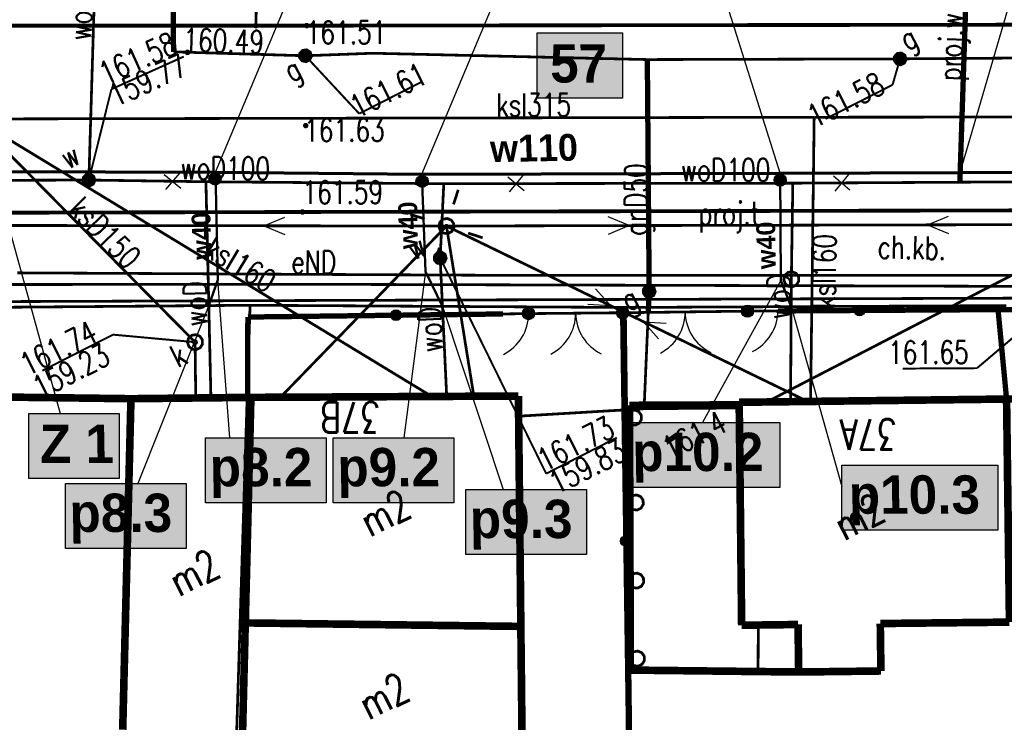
# Model space of a CAD drawing. Extents: x 0 to 7432618, y -40 to 5712028.
# Tile 77 of 165: x 7431293 to 7431326, y 5711641 to 5711664. Entities that reach past the tile are written whole.
import ezdxf
from ezdxf.enums import TextEntityAlignment as Align

# ---------------------------------------------------------------- set-up
doc = ezdxf.new("R2010")
doc.units = 0
doc.header["$MEASUREMENT"] = 0
for name, pattern in [('0', [1.5, 1, -0.5]), ('2218', [1, 0.5, -0.5]), ('3901', [0]), ('5102', [0])]:
    doc.linetypes.add(name, pattern=pattern)
for name, color, linetype in [('Dzialki', 7, 'Continuous'), ('EADTD_T_0', 7, 'Continuous'), ('EGBB_E_T_0', 7, 'Continuous'), ('EGBB_L_0', 7, 'Continuous'), ('EGBC_L_3', 7, 'Continuous'), ('EGBE_L_3', 7, 'Continuous'), ('EGBE_T_0', 7, 'Continuous'), ('OTK_E_T_1', 7, 'Continuous'), ('OTK_L_0', 7, 'Continuous'), ('OTK_L_1', 7, 'Continuous'), ('OTK_L_2', 7, 'Continuous'), ('OTK_L_4', 7, 'Continuous'), ('OTO_L_0', 7, 'Continuous'), ('OTO_L_1', 7, 'Continuous'), ('OTO_L_2', 7, 'Continuous'), ('OTR_T_0', 7, 'Continuous'), ('OTR_T_1', 7, 'Continuous'), ('P_SUL_L_1', 7, 'Continuous'), ('P_SUTP_E_T_0', 7, 'Continuous'), ('P_SUTP_L_0', 7, 'Continuous'), ('P_SUWP_E_T_0', 7, 'Continuous'), ('P_SUWP_L_0', 7, 'Continuous'), ('rysunek', 7, 'Continuous'), ('SUE_T_3', 7, 'Continuous'), ('SUEP_E_T_0', 7, 'Continuous'), ('SUEP_L_0', 7, 'Continuous'), ('SUG_E_T_4', 7, 'Continuous'), ('SUG_T_2', 7, 'Continuous'), ('SUGP_E_T_0', 7, 'Continuous'), ('SUGP_L_0', 7, 'Continuous'), ('SUGR_T_0', 7, 'Continuous'), ('SUK_E_T_4', 7, 'Continuous'), ('SUK_T_3', 7, 'Continuous'), ('SUKP_E_T_0', 7, 'Continuous'), ('SUKP_L_0', 7, 'Continuous'), ('SUKR_T_0', 7, 'Continuous'), ('SUL_L_1', 7, 'Continuous'), ('SUP_T_0', 7, 'Continuous'), ('SUP_T_2', 7, 'Continuous'), ('SUW_E_T_2', 7, 'Continuous'), ('SUW_T_5', 7, 'Continuous'), ('SUWP_E_T_0', 7, 'Continuous'), ('SUWP_L_0', 7, 'Continuous'), ('SUWR_T_0', 7, 'Continuous'), ('Uzytki', 7, 'Continuous')]:
    doc.layers.add(name, color=color, linetype=linetype)
doc.layers.add('rura PRE', color=7, linetype='Continuous', lineweight=30, true_color=0x000000)
doc.layers.add('woda przyłącze', color=140, linetype='Continuous', lineweight=50)
doc.layers.add('woda sieć', color=150, linetype='Continuous', lineweight=70)
doc.styles.add('25', font='GOTHIC.TTF', dxfattribs={"oblique": 8, "height": 0.35})
doc.styles.add('STYL_ARIAL', font='simplex', dxfattribs={"width": 0.75, "oblique": 0.1})

# ---------------------------------------------------------------- blocks, each defined once
blk = doc.blocks.new('OTOB')
at = {"color": 0}
for centre, start, end in [((-1.5, 0), 0, 63.2606), ((1.5, 0), 116.7394, 180)]:
    blk.add_arc(centre, 1.5, start, end, dxfattribs=at)
blk = doc.blocks.new('KOGR')
at = {"color": 0}
for radius in [0.2, 0.18, 0.16, 0.14, 0.12, 0.1, 0.08, 0.06, 0.04, 0.02]:
    blk.add_circle((0, 0), radius, dxfattribs=at)
blk = doc.blocks.new('OTOF')
at = {"color": 0}
blk.add_arc((1.5, 0), 1.5, 116.7394, 180, dxfattribs=at)
blk = doc.blocks.new('SUCW')
at = {"color": 0}
for radius in [0.2, 0.18, 0.16, 0.14, 0.12, 0.1, 0.08, 0.06, 0.04, 0.02]:
    blk.add_circle((0, 0), radius, dxfattribs=at)

msp = doc.modelspace()

# ---------------------------------------------------------------- hatches: boundary and pattern name
at = {"layer": 'woda sieć', "linetype": 'ByBlock', "true_color": 0x000000}
msp.add_hatch(color=18, dxfattribs=at).paths.add_polyline_path([(7431313.005, 5711663.839), (7431310.2, 5711663.839), (7431310.2, 5711661.7), (7431313.005, 5711661.7)])
at = {"layer": 'woda sieć', "linetype": 'ByBlock'}
for points in [[(7431296.465, 5711651.339), (7431293.5, 5711651.339), (7431293.5, 5711649.2), (7431296.465, 5711649.2)], [(7431318.171, 5711651.04), (7431313.086, 5711651.04), (7431313.086, 5711648.901), (7431318.171, 5711648.901)], [(7431303.271, 5711650.539), (7431299.306, 5711650.539), (7431299.306, 5711648.4), (7431303.271, 5711648.4)], [(7431307.465, 5711650.539), (7431303.5, 5711650.539), (7431303.5, 5711648.4), (7431307.465, 5711648.4)], [(7431325.325, 5711649.639), (7431320.2, 5711649.639), (7431320.2, 5711647.5), (7431325.325, 5711647.5)], [(7431298.665, 5711649.039), (7431294.7, 5711649.039), (7431294.7, 5711646.9), (7431298.665, 5711646.9)], [(7431311.815, 5711648.839), (7431307.85, 5711648.839), (7431307.85, 5711646.7), (7431311.815, 5711646.7)]]:
    msp.add_hatch(color=256, dxfattribs=at).paths.add_polyline_path(points)

# ---------------------------------------------------------------- linework, layer by layer
at = {"layer": 'Dzialki', "color": 18, "true_color": 0x000000, "const_width": 0.09}
for points in [[(7431300.766, 5711654.893), (7431280.28, 5711654.724)], [(7431299.796, 5711623.956), (7431300.766, 5711654.893)], [(7431313.092, 5711654.821), (7431300.766, 5711654.893)], [(7431325.61, 5711654.88), (7431313.092, 5711654.821)], [(7431313.492, 5711624.001), (7431313.092, 5711654.821)]]:
    msp.add_lwpolyline(points, dxfattribs=at)
at = {"layer": 'EGBB_L_0', "color": 18, "true_color": 0x000000, "const_width": 0.25}
for points in [[(7431296.854, 5711651.822), (7431286.075, 5711651.964)], [(7431296.583, 5711640.944), (7431296.854, 5711651.822)], [(7431300.794, 5711651.866), (7431296.854, 5711651.822)], [(7431300.609, 5711644.455), (7431300.794, 5711651.866)], [(7431309.581, 5711651.91), (7431300.794, 5711651.866)], [(7431309.661, 5711644.34), (7431309.581, 5711651.91)], [(7431325.616, 5711651.811), (7431316.833, 5711651.704)], [(7431316.833, 5711651.704), (7431316.914, 5711644.378)], [(7431334.234, 5711651.912), (7431325.616, 5711651.811)], [(7431325.711, 5711644.481), (7431325.616, 5711651.811)], [(7431300.609, 5711644.455), (7431300.496, 5711639.896)], [(7431309.661, 5711644.34), (7431300.609, 5711644.455)], [(7431309.709, 5711639.831), (7431309.661, 5711644.34)], [(7431316.914, 5711644.378), (7431318.766, 5711644.403)], [(7431318.766, 5711644.403), (7431318.788, 5711642.842)], [(7431321.467, 5711644.435), (7431325.711, 5711644.481)], [(7431321.489, 5711642.875), (7431321.467, 5711644.435)], [(7431318.788, 5711642.842), (7431321.489, 5711642.875)]]:
    msp.add_lwpolyline(points, dxfattribs=at)
at = {"layer": 'EGBC_L_3', "color": 18, "linetype": '0', "true_color": 0x000000, "const_width": 0.25}
for points in [[(7431316.834, 5711651.621), (7431313.228, 5711651.604)], [(7431313.228, 5711651.604), (7431313.259, 5711642.905)], [(7431316.914, 5711644.378), (7431316.834, 5711651.621)], [(7431317.461, 5711644.386), (7431316.914, 5711644.378)], [(7431318.766, 5711644.403), (7431317.461, 5711644.386)], [(7431318.788, 5711642.842), (7431318.766, 5711644.403)], [(7431313.259, 5711642.905), (7431317.453, 5711642.857)], [(7431317.453, 5711642.857), (7431318.788, 5711642.842)]]:
    msp.add_lwpolyline(points, dxfattribs=at)
at = {"layer": 'EGBE_L_3', "color": 18, "true_color": 0x000000, "const_width": 0.09}
for points in [[(7431317.461, 5711644.386), (7431317.453, 5711642.857)], [(7431318.766, 5711644.403), (7431317.461, 5711644.386)], [(7431318.788, 5711642.842), (7431318.766, 5711644.403)], [(7431317.453, 5711642.857), (7431317.521, 5711642.938)], [(7431317.453, 5711642.857), (7431318.788, 5711642.842)]]:
    msp.add_lwpolyline(points, dxfattribs=at)
at = {"layer": 'EGBE_T_0', "color": 18, "true_color": 0x000000, "const_width": 0.09}
for points in [[(7431313.266, 5711651.424), (7431313.404, 5711651.45), (7431313.535, 5711651.397), (7431313.616, 5711651.282), (7431313.622, 5711651.141), (7431313.551, 5711651.019), (7431313.426, 5711650.955), (7431313.285, 5711650.969), (7431313.175, 5711651.057), (7431313.13, 5711651.19), (7431313.163, 5711651.327), (7431313.266, 5711651.424)], [(7431313.326, 5711648.634), (7431313.464, 5711648.66), (7431313.595, 5711648.607), (7431313.676, 5711648.491), (7431313.682, 5711648.351), (7431313.611, 5711648.229), (7431313.485, 5711648.165), (7431313.345, 5711648.179), (7431313.235, 5711648.267), (7431313.189, 5711648.4), (7431313.223, 5711648.537), (7431313.326, 5711648.634)], [(7431313.339, 5711646.067), (7431313.478, 5711646.093), (7431313.608, 5711646.04), (7431313.689, 5711645.925), (7431313.695, 5711645.784), (7431313.624, 5711645.663), (7431313.499, 5711645.599), (7431313.359, 5711645.613), (7431313.248, 5711645.7), (7431313.203, 5711645.834), (7431313.237, 5711645.97), (7431313.339, 5711646.067)], [(7431313.363, 5711643.504), (7431313.501, 5711643.53), (7431313.632, 5711643.477), (7431313.713, 5711643.362), (7431313.719, 5711643.221), (7431313.648, 5711643.1), (7431313.522, 5711643.036), (7431313.382, 5711643.05), (7431313.272, 5711643.137), (7431313.226, 5711643.271), (7431313.26, 5711643.408), (7431313.363, 5711643.504)]]:
    msp.add_lwpolyline(points, dxfattribs=at)
at = {"layer": 'OTK_L_0', "color": 18, "linetype": '0', "true_color": 0x000000, "const_width": 0.09}
for points in [[(7431300.956, 5711664.08), (7431280.216, 5711664.079)], [(7431302.629, 5711664.08), (7431300.956, 5711664.08)], [(7431342.074, 5711664.133), (7431302.629, 5711664.08)], [(7431289.089, 5711657.925), (7431302.488, 5711657.958)], [(7431302.488, 5711657.958), (7431303.332, 5711657.96)], [(7431303.332, 5711657.96), (7431342.021, 5711658.046)]]:
    msp.add_lwpolyline(points, dxfattribs=at)
at = {"layer": 'OTK_L_1', "color": 18, "true_color": 0x000000, "const_width": 0.125}
for points in [[(7431272.978, 5711664.078), (7431302.629, 5711664.08)], [(7431302.629, 5711664.08), (7431342.074, 5711664.133)], [(7431289.089, 5711657.925), (7431302.488, 5711657.958)], [(7431302.488, 5711657.958), (7431303.332, 5711657.96)], [(7431303.332, 5711657.96), (7431342.021, 5711658.046)]]:
    msp.add_lwpolyline(points, dxfattribs=at)
at = {"layer": 'OTK_L_2', "color": 18, "linetype": '0', "true_color": 0x000000, "const_width": 0.09}
for points in [[(7431300.956, 5711664.08), (7431302.629, 5711664.08)], [(7431302.629, 5711664.08), (7431331.067, 5711664.118)], [(7431302.488, 5711657.958), (7431289.089, 5711657.925)], [(7431303.332, 5711657.96), (7431302.488, 5711657.958)], [(7431342.021, 5711658.046), (7431303.332, 5711657.96)], [(7431272.931, 5711654.941), (7431302.505, 5711655.049)], [(7431302.505, 5711655.049), (7431341.99, 5711655.179)]]:
    msp.add_lwpolyline(points, dxfattribs=at)
at = {"layer": 'OTK_L_4', "color": 18, "linetype": '0', "true_color": 0x000000, "const_width": 0.09}
for points in [[(7431300.956, 5711664.08), (7431301.021, 5711666.535)], [(7431280.216, 5711664.079), (7431300.956, 5711664.08)]]:
    msp.add_lwpolyline(points, dxfattribs=at)
at = {"layer": 'OTO_L_0', "color": 18, "linetype": '3901', "true_color": 0x000000, "const_width": 0.175}
for points in [[(7431300.694, 5711654.506), (7431309.071, 5711654.607)], [(7431313.005, 5711654.647), (7431313.251, 5711637.105)], [(7431325.336, 5711654.75), (7431318.103, 5711654.706)], [(7431325.336, 5711654.75), (7431333.383, 5711654.801)], [(7431325.616, 5711651.811), (7431325.336, 5711654.75)], [(7431300.682, 5711651.87), (7431300.694, 5711654.506)]]:
    msp.add_lwpolyline(points, dxfattribs=at)
at = {"layer": 'OTO_L_0', "color": 18, "true_color": 0x000000}
for centre, radius in [((7431305.558, 5711654.565), 0.175), ((7431305.558, 5711654.565), 0.158), ((7431305.558, 5711654.565), 0.14), ((7431305.558, 5711654.565), 0.122), ((7431305.558, 5711654.565), 0.105), ((7431305.558, 5711654.565), 0.0875), ((7431320.788, 5711654.722), 0.175), ((7431320.788, 5711654.722), 0.158), ((7431320.788, 5711654.722), 0.14), ((7431320.788, 5711654.722), 0.122), ((7431320.788, 5711654.722), 0.105), ((7431320.788, 5711654.722), 0.0875), ((7431320.788, 5711654.722), 0.07), ((7431320.788, 5711654.722), 0.0525), ((7431320.788, 5711654.722), 0.035), ((7431305.558, 5711654.565), 0.07), ((7431305.558, 5711654.565), 0.0525), ((7431305.558, 5711654.565), 0.035), ((7431313.11, 5711647.148), 0.175), ((7431313.11, 5711647.148), 0.158), ((7431313.11, 5711647.148), 0.14), ((7431313.11, 5711647.148), 0.122), ((7431313.11, 5711647.148), 0.105), ((7431313.11, 5711647.148), 0.0875), ((7431313.11, 5711647.148), 0.07), ((7431313.11, 5711647.148), 0.0525), ((7431313.11, 5711647.148), 0.035)]:
    msp.add_circle(centre, radius, dxfattribs=at)
at = {"layer": 'OTO_L_1', "color": 18, "true_color": 0x000000, "const_width": 0.09}
for points in [[(7431313.005, 5711654.647), (7431309.914, 5711654.618)], [(7431309.914, 5711654.618), (7431313.005, 5711654.647)], [(7431317.107, 5711654.7), (7431313.005, 5711654.647)], [(7431313.005, 5711654.647), (7431317.107, 5711654.7)]]:
    msp.add_lwpolyline(points, dxfattribs=at)
at = {"layer": 'OTO_L_2', "color": 18, "true_color": 0x000000, "const_width": 0.09}
for points in [[(7431309.914, 5711654.618), (7431309.071, 5711654.607)], [(7431318.103, 5711654.706), (7431317.107, 5711654.7)]]:
    msp.add_lwpolyline(points, dxfattribs=at)
at = {"layer": 'OTR_T_0', "color": 18, "true_color": 0x000000, "const_width": 0.09}
for points in [[(7431300.935, 5711664.12), (7431300.969, 5711664.123), (7431300.996, 5711664.1), (7431300.998, 5711664.066), (7431300.976, 5711664.04), (7431300.942, 5711664.037), (7431300.915, 5711664.059), (7431300.913, 5711664.094), (7431300.935, 5711664.12)], [(7431302.608, 5711664.12), (7431302.643, 5711664.123), (7431302.669, 5711664.1), (7431302.671, 5711664.066), (7431302.649, 5711664.04), (7431302.615, 5711664.037), (7431302.589, 5711664.059), (7431302.586, 5711664.094), (7431302.608, 5711664.12)], [(7431302.608, 5711664.12), (7431302.643, 5711664.123), (7431302.669, 5711664.1), (7431302.671, 5711664.066), (7431302.649, 5711664.04), (7431302.615, 5711664.037), (7431302.589, 5711664.059), (7431302.586, 5711664.094), (7431302.608, 5711664.12)], [(7431302.575, 5711660.837), (7431302.609, 5711660.84), (7431302.636, 5711660.817), (7431302.638, 5711660.783), (7431302.616, 5711660.757), (7431302.582, 5711660.754), (7431302.555, 5711660.777), (7431302.553, 5711660.811), (7431302.575, 5711660.837)], [(7431302.467, 5711657.998), (7431302.502, 5711658.001), (7431302.528, 5711657.978), (7431302.531, 5711657.944), (7431302.508, 5711657.918), (7431302.474, 5711657.915), (7431302.448, 5711657.937), (7431302.445, 5711657.972), (7431302.467, 5711657.998)]]:
    msp.add_lwpolyline(points, dxfattribs=at)
at = {"layer": 'OTR_T_1', "color": 18, "true_color": 0x000000, "const_width": 0.09}
msp.add_lwpolyline([(7431316.464, 5711651.702), (7431316.498, 5711651.705), (7431316.524, 5711651.683), (7431316.527, 5711651.648), (7431316.504, 5711651.622), (7431316.47, 5711651.619), (7431316.444, 5711651.642), (7431316.441, 5711651.676), (7431316.464, 5711651.702)], dxfattribs=at)
at = {"layer": 'P_SUL_L_1', "color": 18, "true_color": 0x000000, "const_width": 0.175}
msp.add_lwpolyline([(7431324.081, 5711658.939), (7431324.387, 5711668.163)], dxfattribs=at)
at = {"layer": 'P_SUTP_L_0', "color": 30, "linetype": '0', "true_color": 0xff9100, "const_width": 0.09}
for points in [[(7431279.118, 5711657.533), (7431307.218, 5711657.496)], [(7431307.218, 5711657.496), (7431329.02, 5711657.549)], [(7431329.02, 5711657.549), (7431317.737, 5711651.715)], [(7431307.218, 5711657.496), (7431301.765, 5711651.871)]]:
    msp.add_lwpolyline(points, dxfattribs=at)
at = {"layer": 'P_SUWP_L_0', "color": 5, "linetype": '0', "true_color": 0x0000ff, "const_width": 0.09}
msp.add_lwpolyline([(7431324.081, 5711658.939), (7431324.387, 5711668.163)], dxfattribs=at)
at = {"layer": 'rura PRE', "color": 1, "linetype": 'ByBlock'}
for points in [[(7431297.946, 5711659.194), (7431298.488, 5711658.74)], [(7431298.445, 5711659.238), (7431297.99, 5711658.696)], [(7431320.427, 5711659.185), (7431319.973, 5711658.643)], [(7431309.229, 5711659.118), (7431309.771, 5711658.663)], [(7431309.728, 5711659.161), (7431309.273, 5711658.62)], [(7431319.929, 5711659.141), (7431320.471, 5711658.686)]]:
    msp.add_lwpolyline(points, dxfattribs=at)
at = {"layer": 'rysunek', "linetype": 'ByBlock'}
for points in [[(7431299.63, 5711659.269), (7431303.288, 5711668)], [(7431306.414, 5711659.195), (7431310.071, 5711667.926)], [(7431324.091, 5711659.257), (7431326.674, 5711668.1)], [(7431318.176, 5711659.232), (7431315.513, 5711667.7)], [(7431292.399, 5711659.048), (7431294.531, 5711651.339)], [(7431306.529, 5711656.002), (7431305.82, 5711650.539)], [(7431300.1, 5711650.539), (7431299.703, 5711655.725)], [(7431318.2, 5711655.707), (7431315.628, 5711651.04)], [(7431299.411, 5711654.882), (7431297.085, 5711649.039)], [(7431307.086, 5711654.856), (7431309.082, 5711648.839)], [(7431318.541, 5711654.847), (7431320.2, 5711648.936)]]:
    msp.add_lwpolyline(points, dxfattribs=at)
at = {"layer": 'rysunek', "linetype": 'ByBlock', "transparency": 33554676}
for points in [[(7431310.2, 5711663.839), (7431313.005, 5711663.839), (7431313.005, 5711661.7), (7431310.2, 5711661.7)], [(7431310.2, 5711663.839), (7431313.005, 5711663.839), (7431313.005, 5711661.7), (7431310.2, 5711661.7)], [(7431293.5, 5711651.339), (7431296.465, 5711651.339), (7431296.465, 5711649.2), (7431293.5, 5711649.2)], [(7431293.5, 5711651.339), (7431296.465, 5711651.339), (7431296.465, 5711649.2), (7431293.5, 5711649.2)], [(7431313.086, 5711651.04), (7431318.171, 5711651.04), (7431318.171, 5711648.901), (7431313.086, 5711648.901)], [(7431313.086, 5711651.04), (7431318.171, 5711651.04), (7431318.171, 5711648.901), (7431313.086, 5711648.901)], [(7431299.306, 5711650.539), (7431303.271, 5711650.539), (7431303.271, 5711648.4), (7431299.306, 5711648.4)], [(7431299.306, 5711650.539), (7431303.271, 5711650.539), (7431303.271, 5711648.4), (7431299.306, 5711648.4)], [(7431303.5, 5711650.539), (7431307.465, 5711650.539), (7431307.465, 5711648.4), (7431303.5, 5711648.4)], [(7431303.5, 5711650.539), (7431307.465, 5711650.539), (7431307.465, 5711648.4), (7431303.5, 5711648.4)], [(7431320.2, 5711649.639), (7431325.325, 5711649.639), (7431325.325, 5711647.5), (7431320.2, 5711647.5)], [(7431320.2, 5711649.639), (7431325.325, 5711649.639), (7431325.325, 5711647.5), (7431320.2, 5711647.5)], [(7431294.7, 5711649.039), (7431298.665, 5711649.039), (7431298.665, 5711646.9), (7431294.7, 5711646.9)], [(7431294.7, 5711649.039), (7431298.665, 5711649.039), (7431298.665, 5711646.9), (7431294.7, 5711646.9)], [(7431307.85, 5711648.839), (7431311.815, 5711648.839), (7431311.815, 5711646.7), (7431307.85, 5711646.7)], [(7431307.85, 5711648.839), (7431311.815, 5711648.839), (7431311.815, 5711646.7), (7431307.85, 5711646.7)]]:
    msp.add_lwpolyline(points, close=True, dxfattribs=at)
at = {"layer": 'SUE_T_3', "color": 18, "true_color": 0x000000, "const_width": 0.09}
for points in [[(7431307.45, 5711658.209), (7431307.604, 5711658.685)], [(7431306.505, 5711657.728), (7431306.029, 5711657.882)], [(7431307.104, 5711657.719), (7431307.243, 5711657.745), (7431307.373, 5711657.692), (7431307.455, 5711657.576), (7431307.461, 5711657.436), (7431307.39, 5711657.314), (7431307.264, 5711657.25), (7431307.124, 5711657.264), (7431307.014, 5711657.352), (7431306.968, 5711657.485), (7431307.002, 5711657.622), (7431307.104, 5711657.719)], [(7431307.207, 5711657.518), (7431307.226, 5711657.52), (7431307.24, 5711657.507), (7431307.242, 5711657.488), (7431307.229, 5711657.473), (7431307.21, 5711657.472), (7431307.196, 5711657.484), (7431307.194, 5711657.503), (7431307.207, 5711657.518)], [(7431307.931, 5711657.264), (7431308.407, 5711657.109)], [(7431306.986, 5711656.783), (7431306.832, 5711656.307)]]:
    msp.add_lwpolyline(points, dxfattribs=at)
at = {"layer": 'SUEP_L_0', "color": 1, "true_color": 0xff0000}
for p, q in [((7431301.218, 5711657.504), (7431301.911, 5711657.79)), ((7431313.218, 5711657.51), (7431312.524, 5711657.796)), ((7431323.02, 5711657.535), (7431323.712, 5711657.823)), ((7431301.218, 5711657.504), (7431301.91, 5711657.216)), ((7431313.218, 5711657.51), (7431312.526, 5711657.222)), ((7431323.02, 5711657.535), (7431323.713, 5711657.249)), ((7431312.615, 5711654.874), (7431312.117, 5711655.435)), ((7431312.615, 5711654.874), (7431311.866, 5711654.919)), ((7431313.69, 5711654.353), (7431314.438, 5711654.308)), ((7431313.69, 5711654.353), (7431314.188, 5711653.792))]:
    msp.add_line(p, q, dxfattribs=at)
at = {"layer": 'SUEP_L_0', "color": 1, "linetype": '5102', "true_color": 0xff0000, "const_width": 0.09}
for points in [[(7431307.218, 5711657.496), (7431279.118, 5711657.533)], [(7431329.02, 5711657.549), (7431307.218, 5711657.496)], [(7431307.218, 5711657.496), (7431319.087, 5711651.731)], [(7431307.218, 5711657.496), (7431308.118, 5711651.903)]]:
    msp.add_lwpolyline(points, dxfattribs=at)
at = {"layer": 'SUEP_L_0', "color": 1, "true_color": 0xff0000, "const_width": 0.09}
for points in [[(7431309.605, 5711655.873), (7431293.12, 5711655.958)], [(7431303.064, 5711655.581), (7431286.392, 5711655.571)], [(7431326.432, 5711655.513), (7431303.064, 5711655.581)], [(7431329.94, 5711655.875), (7431309.605, 5711655.873)]]:
    msp.add_lwpolyline(points, dxfattribs=at)
at = {"layer": 'SUG_T_2', "color": 56, "true_color": 0x808000, "const_width": 0.09}
for points in [[(7431302.492, 5711663.269), (7431302.627, 5711663.286), (7431302.742, 5711663.212), (7431302.782, 5711663.081), (7431302.729, 5711662.955), (7431302.607, 5711662.893), (7431302.474, 5711662.923), (7431302.391, 5711663.033), (7431302.398, 5711663.169), (7431302.492, 5711663.269)], [(7431302.503, 5711663.247), (7431302.622, 5711663.262), (7431302.722, 5711663.196), (7431302.757, 5711663.082), (7431302.71, 5711662.972), (7431302.604, 5711662.917), (7431302.487, 5711662.944), (7431302.415, 5711663.04), (7431302.421, 5711663.16), (7431302.503, 5711663.247)], [(7431302.514, 5711663.225), (7431302.629, 5711663.234), (7431302.716, 5711663.159), (7431302.725, 5711663.045), (7431302.651, 5711662.958), (7431302.536, 5711662.948), (7431302.449, 5711663.023), (7431302.44, 5711663.138), (7431302.514, 5711663.225)], [(7431302.526, 5711663.203), (7431302.621, 5711663.21), (7431302.694, 5711663.148), (7431302.701, 5711663.053), (7431302.639, 5711662.98), (7431302.544, 5711662.972), (7431302.471, 5711663.034), (7431302.464, 5711663.13), (7431302.526, 5711663.203)], [(7431302.537, 5711663.18), (7431302.613, 5711663.186), (7431302.672, 5711663.137), (7431302.678, 5711663.06), (7431302.628, 5711663.002), (7431302.552, 5711662.996), (7431302.493, 5711663.046), (7431302.487, 5711663.122), (7431302.537, 5711663.18)], [(7431302.548, 5711663.158), (7431302.606, 5711663.162), (7431302.649, 5711663.125), (7431302.654, 5711663.068), (7431302.617, 5711663.024), (7431302.559, 5711663.02), (7431302.516, 5711663.057), (7431302.511, 5711663.114), (7431302.548, 5711663.158)], [(7431302.56, 5711663.136), (7431302.598, 5711663.139), (7431302.627, 5711663.114), (7431302.63, 5711663.076), (7431302.605, 5711663.047), (7431302.567, 5711663.044), (7431302.538, 5711663.068), (7431302.535, 5711663.107), (7431302.56, 5711663.136)], [(7431302.571, 5711663.113), (7431302.59, 5711663.115), (7431302.605, 5711663.103), (7431302.606, 5711663.083), (7431302.594, 5711663.069), (7431302.575, 5711663.067), (7431302.56, 5711663.08), (7431302.559, 5711663.099), (7431302.571, 5711663.113)], [(7431302.579, 5711663.098), (7431302.585, 5711663.098), (7431302.589, 5711663.094), (7431302.589, 5711663.089), (7431302.586, 5711663.085), (7431302.58, 5711663.084), (7431302.576, 5711663.088), (7431302.576, 5711663.093), (7431302.579, 5711663.098)], [(7431322.027, 5711663.167), (7431322.163, 5711663.184), (7431322.278, 5711663.109), (7431322.318, 5711662.979), (7431322.264, 5711662.853), (7431322.142, 5711662.791), (7431322.009, 5711662.821), (7431321.927, 5711662.93), (7431321.934, 5711663.067), (7431322.027, 5711663.167)], [(7431322.039, 5711663.145), (7431322.157, 5711663.16), (7431322.258, 5711663.094), (7431322.293, 5711662.98), (7431322.246, 5711662.87), (7431322.139, 5711662.815), (7431322.023, 5711662.842), (7431321.951, 5711662.938), (7431321.957, 5711663.057), (7431322.039, 5711663.145)], [(7431322.05, 5711663.123), (7431322.164, 5711663.132), (7431322.252, 5711663.057), (7431322.261, 5711662.943), (7431322.186, 5711662.855), (7431322.072, 5711662.846), (7431321.984, 5711662.921), (7431321.975, 5711663.035), (7431322.05, 5711663.123)], [(7431322.061, 5711663.1), (7431322.157, 5711663.108), (7431322.229, 5711663.046), (7431322.237, 5711662.95), (7431322.175, 5711662.878), (7431322.079, 5711662.87), (7431322.007, 5711662.932), (7431321.999, 5711663.028), (7431322.061, 5711663.1)], [(7431322.073, 5711663.078), (7431322.149, 5711663.084), (7431322.207, 5711663.034), (7431322.213, 5711662.958), (7431322.163, 5711662.9), (7431322.087, 5711662.894), (7431322.029, 5711662.944), (7431322.023, 5711663.02), (7431322.073, 5711663.078)], [(7431322.084, 5711663.056), (7431322.141, 5711663.06), (7431322.185, 5711663.023), (7431322.189, 5711662.966), (7431322.152, 5711662.922), (7431322.095, 5711662.918), (7431322.051, 5711662.955), (7431322.047, 5711663.012), (7431322.084, 5711663.056)], [(7431322.095, 5711663.034), (7431322.134, 5711663.037), (7431322.163, 5711663.012), (7431322.166, 5711662.974), (7431322.141, 5711662.944), (7431322.103, 5711662.941), (7431322.074, 5711662.966), (7431322.07, 5711663.004), (7431322.095, 5711663.034)], [(7431322.107, 5711663.011), (7431322.126, 5711663.013), (7431322.14, 5711663), (7431322.142, 5711662.981), (7431322.129, 5711662.967), (7431322.11, 5711662.965), (7431322.096, 5711662.978), (7431322.094, 5711662.997), (7431322.107, 5711663.011)], [(7431322.115, 5711662.995), (7431322.12, 5711662.996), (7431322.124, 5711662.992), (7431322.125, 5711662.987), (7431322.121, 5711662.983), (7431322.116, 5711662.982), (7431322.112, 5711662.986), (7431322.111, 5711662.991), (7431322.115, 5711662.995)], [(7431313.785, 5711655.527), (7431313.921, 5711655.544), (7431314.036, 5711655.469), (7431314.076, 5711655.338), (7431314.022, 5711655.212), (7431313.9, 5711655.15), (7431313.767, 5711655.181), (7431313.685, 5711655.29), (7431313.692, 5711655.427), (7431313.785, 5711655.527)], [(7431313.796, 5711655.505), (7431313.915, 5711655.519), (7431314.016, 5711655.454), (7431314.051, 5711655.34), (7431314.004, 5711655.229), (7431313.897, 5711655.175), (7431313.781, 5711655.202), (7431313.709, 5711655.298), (7431313.715, 5711655.417), (7431313.796, 5711655.505)], [(7431313.808, 5711655.482), (7431313.922, 5711655.491), (7431314.01, 5711655.417), (7431314.019, 5711655.302), (7431313.944, 5711655.215), (7431313.83, 5711655.206), (7431313.742, 5711655.281), (7431313.733, 5711655.395), (7431313.808, 5711655.482)], [(7431313.819, 5711655.46), (7431313.915, 5711655.468), (7431313.987, 5711655.405), (7431313.995, 5711655.31), (7431313.933, 5711655.237), (7431313.837, 5711655.23), (7431313.765, 5711655.292), (7431313.757, 5711655.387), (7431313.819, 5711655.46)], [(7431313.83, 5711655.438), (7431313.907, 5711655.444), (7431313.965, 5711655.394), (7431313.971, 5711655.318), (7431313.921, 5711655.26), (7431313.845, 5711655.254), (7431313.787, 5711655.303), (7431313.781, 5711655.38), (7431313.83, 5711655.438)], [(7431313.842, 5711655.416), (7431313.899, 5711655.42), (7431313.943, 5711655.383), (7431313.947, 5711655.326), (7431313.91, 5711655.282), (7431313.853, 5711655.277), (7431313.809, 5711655.315), (7431313.805, 5711655.372), (7431313.842, 5711655.416)], [(7431313.853, 5711655.393), (7431313.891, 5711655.396), (7431313.92, 5711655.371), (7431313.923, 5711655.333), (7431313.899, 5711655.304), (7431313.86, 5711655.301), (7431313.831, 5711655.326), (7431313.828, 5711655.364), (7431313.853, 5711655.393)], [(7431313.865, 5711655.371), (7431313.884, 5711655.372), (7431313.898, 5711655.36), (7431313.9, 5711655.341), (7431313.887, 5711655.326), (7431313.868, 5711655.325), (7431313.854, 5711655.337), (7431313.852, 5711655.356), (7431313.865, 5711655.371)], [(7431313.873, 5711655.355), (7431313.878, 5711655.356), (7431313.882, 5711655.352), (7431313.883, 5711655.346), (7431313.879, 5711655.342), (7431313.874, 5711655.342), (7431313.869, 5711655.345), (7431313.869, 5711655.351), (7431313.873, 5711655.355)]]:
    msp.add_lwpolyline(points, dxfattribs=at)
at = {"layer": 'SUGP_L_0', "color": 56, "true_color": 0x808000, "const_width": 0.09}
for points in [[(7431298.216, 5711667.029), (7431298.254, 5711663.219)], [(7431298.254, 5711663.219), (7431302.582, 5711663.091)], [(7431302.582, 5711663.091), (7431304.801, 5711663.174)], [(7431313.816, 5711662.966), (7431304.801, 5711663.174)], [(7431322.118, 5711662.989), (7431327.699, 5711663.029)], [(7431313.816, 5711662.966), (7431322.118, 5711662.989)], [(7431313.876, 5711655.349), (7431313.816, 5711662.966)], [(7431313.846, 5711654.651), (7431313.876, 5711655.349)], [(7431313.709, 5711651.492), (7431313.846, 5711654.651)], [(7431313.709, 5711651.492), (7431309.589, 5711651.248)], [(7431313.709, 5711651.492), (7431316.835, 5711651.519)]]:
    msp.add_lwpolyline(points, dxfattribs=at)
at = {"layer": 'SUGR_T_0', "color": 56, "true_color": 0x808000, "const_width": 0.065}
for points in [[(7431298.682, 5711663.258), (7431298.729, 5711663.262), (7431298.766, 5711663.231), (7431298.769, 5711663.183), (7431298.738, 5711663.146), (7431298.691, 5711663.143), (7431298.654, 5711663.174), (7431298.651, 5711663.221), (7431298.682, 5711663.258)], [(7431302.554, 5711663.147), (7431302.602, 5711663.151), (7431302.638, 5711663.12), (7431302.642, 5711663.072), (7431302.611, 5711663.035), (7431302.563, 5711663.032), (7431302.527, 5711663.063), (7431302.523, 5711663.11), (7431302.554, 5711663.147)], [(7431302.582, 5711663.091), (7431304.352, 5711661.188)], [(7431322.09, 5711663.045), (7431322.137, 5711663.048), (7431322.174, 5711663.017), (7431322.178, 5711662.97), (7431322.146, 5711662.933), (7431322.099, 5711662.93), (7431322.062, 5711662.961), (7431322.059, 5711663.008), (7431322.09, 5711663.045)], [(7431322.118, 5711662.989), (7431321.871, 5711662.136)], [(7431304.352, 5711661.188), (7431306.407, 5711662.235)], [(7431319.67, 5711661.015), (7431321.871, 5711662.136)], [(7431327.518, 5711655.265), (7431324.645, 5711652.826)], [(7431322.203, 5711652.812), (7431324.645, 5711652.826)]]:
    msp.add_lwpolyline(points, dxfattribs=at)
at = {"layer": 'SUK_T_3', "color": 36, "true_color": 0x803300, "const_width": 0.09}
msp.add_lwpolyline([(7431298.847, 5711653.903), (7431298.985, 5711653.929), (7431299.116, 5711653.876), (7431299.197, 5711653.761), (7431299.203, 5711653.62), (7431299.132, 5711653.499), (7431299.007, 5711653.435), (7431298.866, 5711653.449), (7431298.756, 5711653.536), (7431298.711, 5711653.67), (7431298.744, 5711653.806), (7431298.847, 5711653.903)], dxfattribs=at)
at = {"layer": 'SUKP_L_0', "color": 36, "true_color": 0x803300, "const_width": 0.09}
for points in [[(7431319.296, 5711661.071), (7431291.722, 5711661.014)], [(7431319.296, 5711661.071), (7431319.179, 5711651.732)], [(7431332.855, 5711661.084), (7431319.296, 5711661.071)], [(7431298.96, 5711653.68), (7431291.722, 5711661.014)], [(7431306.738, 5711651.896), (7431291.731, 5711661.019)], [(7431298.96, 5711653.68), (7431298.982, 5711651.846)]]:
    msp.add_lwpolyline(points, dxfattribs=at)
at = {"layer": 'SUKR_T_0', "color": 36, "true_color": 0x803300, "const_width": 0.065}
for points in [[(7431293.944, 5711652.744), (7431296.266, 5711653.927)], [(7431298.96, 5711653.68), (7431296.266, 5711653.927)], [(7431298.932, 5711653.736), (7431298.98, 5711653.739), (7431299.016, 5711653.708), (7431299.02, 5711653.661), (7431298.989, 5711653.624), (7431298.941, 5711653.62), (7431298.905, 5711653.652), (7431298.901, 5711653.699), (7431298.932, 5711653.736)]]:
    msp.add_lwpolyline(points, dxfattribs=at)
at = {"layer": 'SUL_L_1', "color": 18, "true_color": 0x000000, "const_width": 0.175}
for points in [[(7431298.254, 5711663.219), (7431298.216, 5711667.029)], [(7431313.876, 5711655.349), (7431313.816, 5711662.966)], [(7431313.846, 5711654.651), (7431313.876, 5711655.349)]]:
    msp.add_lwpolyline(points, dxfattribs=at)
at = {"layer": 'SUP_T_0', "color": 5, "true_color": 0x0000ff, "const_width": 0.09}
msp.add_lwpolyline([(7431318.433, 5711655.97), (7431318.571, 5711655.996), (7431318.702, 5711655.943), (7431318.783, 5711655.827), (7431318.789, 5711655.687), (7431318.718, 5711655.565), (7431318.593, 5711655.501), (7431318.452, 5711655.515), (7431318.342, 5711655.603), (7431318.297, 5711655.736), (7431318.33, 5711655.873), (7431318.433, 5711655.97)], dxfattribs=at)
at = {"layer": 'SUP_T_2', "color": 18, "true_color": 0x000000, "const_width": 0.09}
msp.add_lwpolyline([(7431307.104, 5711657.719), (7431307.243, 5711657.745), (7431307.373, 5711657.692), (7431307.455, 5711657.576), (7431307.461, 5711657.436), (7431307.39, 5711657.314), (7431307.264, 5711657.25), (7431307.124, 5711657.264), (7431307.014, 5711657.352), (7431306.968, 5711657.485), (7431307.002, 5711657.622), (7431307.104, 5711657.719)], dxfattribs=at)
at = {"layer": 'SUW_T_5', "color": 5, "true_color": 0x0000ff, "const_width": 0.09}
for points in [[(7431295.38, 5711659.186), (7431295.516, 5711659.203), (7431295.631, 5711659.128), (7431295.671, 5711658.997), (7431295.618, 5711658.871), (7431295.496, 5711658.809), (7431295.362, 5711658.84), (7431295.28, 5711658.949), (7431295.287, 5711659.086), (7431295.38, 5711659.186)], [(7431295.392, 5711659.164), (7431295.511, 5711659.178), (7431295.611, 5711659.113), (7431295.646, 5711658.999), (7431295.599, 5711658.888), (7431295.493, 5711658.834), (7431295.376, 5711658.861), (7431295.304, 5711658.957), (7431295.31, 5711659.076), (7431295.392, 5711659.164)], [(7431295.403, 5711659.141), (7431295.518, 5711659.15), (7431295.605, 5711659.076), (7431295.614, 5711658.961), (7431295.539, 5711658.874), (7431295.425, 5711658.865), (7431295.338, 5711658.94), (7431295.329, 5711659.054), (7431295.403, 5711659.141)], [(7431295.415, 5711659.119), (7431295.51, 5711659.127), (7431295.583, 5711659.064), (7431295.59, 5711658.969), (7431295.528, 5711658.896), (7431295.433, 5711658.889), (7431295.36, 5711658.951), (7431295.352, 5711659.046), (7431295.415, 5711659.119)], [(7431295.426, 5711659.097), (7431295.502, 5711659.103), (7431295.56, 5711659.053), (7431295.566, 5711658.977), (7431295.517, 5711658.919), (7431295.44, 5711658.913), (7431295.382, 5711658.962), (7431295.376, 5711659.039), (7431295.426, 5711659.097)], [(7431295.437, 5711659.074), (7431295.494, 5711659.079), (7431295.538, 5711659.042), (7431295.543, 5711658.984), (7431295.505, 5711658.941), (7431295.448, 5711658.936), (7431295.404, 5711658.974), (7431295.4, 5711659.031), (7431295.437, 5711659.074)], [(7431295.449, 5711659.052), (7431295.487, 5711659.055), (7431295.516, 5711659.03), (7431295.519, 5711658.992), (7431295.494, 5711658.963), (7431295.456, 5711658.96), (7431295.427, 5711658.985), (7431295.424, 5711659.023), (7431295.449, 5711659.052)], [(7431295.46, 5711659.03), (7431295.479, 5711659.031), (7431295.494, 5711659.019), (7431295.495, 5711659), (7431295.483, 5711658.985), (7431295.464, 5711658.984), (7431295.449, 5711658.996), (7431295.447, 5711659.015), (7431295.46, 5711659.03)], [(7431295.468, 5711659.014), (7431295.473, 5711659.015), (7431295.478, 5711659.011), (7431295.478, 5711659.005), (7431295.474, 5711659.001), (7431295.469, 5711659.001), (7431295.465, 5711659.004), (7431295.464, 5711659.01), (7431295.468, 5711659.014)], [(7431306.92, 5711656.626), (7431307.056, 5711656.643), (7431307.171, 5711656.568), (7431307.211, 5711656.437), (7431307.157, 5711656.311), (7431307.036, 5711656.249), (7431306.902, 5711656.28), (7431306.82, 5711656.389), (7431306.827, 5711656.526), (7431306.92, 5711656.626)], [(7431306.932, 5711656.604), (7431307.051, 5711656.618), (7431307.151, 5711656.553), (7431307.186, 5711656.439), (7431307.139, 5711656.328), (7431307.033, 5711656.274), (7431306.916, 5711656.301), (7431306.844, 5711656.397), (7431306.85, 5711656.516), (7431306.932, 5711656.604)], [(7431306.943, 5711656.581), (7431307.058, 5711656.59), (7431307.145, 5711656.516), (7431307.154, 5711656.401), (7431307.079, 5711656.314), (7431306.965, 5711656.305), (7431306.878, 5711656.38), (7431306.869, 5711656.494), (7431306.943, 5711656.581)], [(7431306.954, 5711656.559), (7431307.05, 5711656.567), (7431307.123, 5711656.504), (7431307.13, 5711656.409), (7431307.068, 5711656.336), (7431306.973, 5711656.329), (7431306.9, 5711656.391), (7431306.892, 5711656.486), (7431306.954, 5711656.559)], [(7431306.966, 5711656.537), (7431307.042, 5711656.543), (7431307.1, 5711656.493), (7431307.106, 5711656.417), (7431307.057, 5711656.359), (7431306.98, 5711656.353), (7431306.922, 5711656.402), (7431306.916, 5711656.479), (7431306.966, 5711656.537)], [(7431306.977, 5711656.515), (7431307.034, 5711656.519), (7431307.078, 5711656.482), (7431307.083, 5711656.425), (7431307.045, 5711656.381), (7431306.988, 5711656.376), (7431306.944, 5711656.414), (7431306.94, 5711656.471), (7431306.977, 5711656.515)], [(7431306.989, 5711656.492), (7431307.027, 5711656.495), (7431307.056, 5711656.47), (7431307.059, 5711656.432), (7431307.034, 5711656.403), (7431306.996, 5711656.4), (7431306.967, 5711656.425), (7431306.964, 5711656.463), (7431306.989, 5711656.492)], [(7431307, 5711656.47), (7431307.019, 5711656.471), (7431307.034, 5711656.459), (7431307.035, 5711656.44), (7431307.023, 5711656.425), (7431307.004, 5711656.424), (7431306.989, 5711656.436), (7431306.987, 5711656.455), (7431307, 5711656.47)], [(7431307.008, 5711656.454), (7431307.013, 5711656.455), (7431307.018, 5711656.451), (7431307.018, 5711656.445), (7431307.015, 5711656.441), (7431307.009, 5711656.441), (7431307.005, 5711656.444), (7431307.004, 5711656.45), (7431307.008, 5711656.454)]]:
    msp.add_lwpolyline(points, dxfattribs=at)
at = {"layer": 'SUWP_L_0', "color": 5, "true_color": 0x0000ff, "const_width": 0.09}
for points in [[(7431295.471, 5711659.008), (7431295.828, 5711670.837)], [(7431283.057, 5711658.966), (7431295.471, 5711659.008)], [(7431295.471, 5711659.008), (7431299.317, 5711658.951)], [(7431299.481, 5711651.851), (7431299.317, 5711658.951)], [(7431299.317, 5711658.951), (7431307.13, 5711658.887)], [(7431307.011, 5711656.448), (7431307.13, 5711658.887)], [(7431307.13, 5711658.887), (7431318.595, 5711658.904)], [(7431318.546, 5711655.747), (7431318.595, 5711658.904)], [(7431318.595, 5711658.904), (7431329.224, 5711658.967)], [(7431307.225, 5711651.898), (7431307.011, 5711656.448)], [(7431318.546, 5711655.747), (7431318.521, 5711651.724)]]:
    msp.add_lwpolyline(points, dxfattribs=at)
at = {"layer": 'SUWR_T_0', "color": 5, "true_color": 0x0000ff, "const_width": 0.065}
for points in [[(7431296.213, 5711661.992), (7431298.588, 5711663.064)], [(7431295.471, 5711659.008), (7431296.213, 5711661.992)], [(7431295.443, 5711659.063), (7431295.491, 5711659.067), (7431295.527, 5711659.036), (7431295.531, 5711658.988), (7431295.5, 5711658.952), (7431295.452, 5711658.948), (7431295.416, 5711658.979), (7431295.412, 5711659.027), (7431295.443, 5711659.063)], [(7431306.983, 5711656.503), (7431307.031, 5711656.507), (7431307.067, 5711656.476), (7431307.071, 5711656.428), (7431307.04, 5711656.392), (7431306.992, 5711656.388), (7431306.956, 5711656.419), (7431306.952, 5711656.467), (7431306.983, 5711656.503)], [(7431307.011, 5711656.448), (7431310.493, 5711649.36)], [(7431310.493, 5711649.36), (7431312.815, 5711650.543)]]:
    msp.add_lwpolyline(points, dxfattribs=at)
at = {"layer": 'Uzytki', "color": 96, "linetype": '2218', "true_color": 0x008000, "const_width": 0.09}
for points in [[(7431300.766, 5711654.893), (7431280.28, 5711654.724)], [(7431313.092, 5711654.821), (7431300.766, 5711654.893)], [(7431325.61, 5711654.88), (7431313.092, 5711654.821)]]:
    msp.add_lwpolyline(points, dxfattribs=at)
at = {"layer": 'woda przyłącze', "linetype": 'ByBlock'}
for points in [[(7431299.63, 5711659.269), (7431299.703, 5711655.725), (7431299.411, 5711654.882)], [(7431306.414, 5711659.195), (7431306.529, 5711656.002), (7431307.086, 5711654.856)], [(7431318.176, 5711659.232), (7431318.2, 5711655.707), (7431318.541, 5711654.847)]]:
    msp.add_lwpolyline(points, dxfattribs=at)
at = {"layer": 'woda sieć', "linetype": 'ByBlock'}
msp.add_lwpolyline([(7431253.428, 5711658.921), (7431256.775, 5711658.952), (7431269.72, 5711659.073), (7431283.33, 5711659.201), (7431283.833, 5711659.205), (7431292.399, 5711659.285), (7431299.63, 5711659.269), (7431306.414, 5711659.195), (7431318.176, 5711659.232), (7431324.091, 5711659.257), (7431333.577, 5711659.311), (7431340.287, 5711659.371), (7431371.118, 5711659.234), (7431374.829, 5711659.245), (7431389.323, 5711659.291), (7431403.071, 5711659.265), (7431412, 5711659.245), (7431425.45, 5711659.216), (7431481.299, 5711658.733), (7431494.576, 5711658.798), (7431515.35, 5711658.904), (7431528.247, 5711658.957), (7431555.854, 5711658.747), (7431555.854, 5711658.747)], dxfattribs=at)

# ---------------------------------------------------------------- block references
at = {"layer": 'OTO_L_1', "color": 18, "true_color": 0x000000}
for name, p, rotation in [('KOGR', (7431317.107, 5711654.7), 27), ('KOGR', (7431309.914, 5711654.618), 27), ('OTOB', (7431311.459, 5711654.632), 180.54696), ('KOGR', (7431313.005, 5711654.647), 27), ('KOGR', (7431313.005, 5711654.647), 27), ('OTOB', (7431315.056, 5711654.674), 180.7360399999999)]:
    msp.add_blockref(name, p, dxfattribs=dict(at, rotation=rotation))
at = {"layer": 'OTO_L_2', "color": 18, "true_color": 0x000000}
for p, rotation in [((7431318.103, 5711654.706), 179.68179), ((7431309.914, 5711654.618), 180.0828599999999)]:
    msp.add_blockref('OTOF', p, dxfattribs=dict(at, rotation=rotation))
at = {"layer": 'rura PRE'}
for p, rotation in [((7431299.616, 5711659.043), 17.53284092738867), ((7431306.417, 5711658.965), 17.53284092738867), ((7431318.178, 5711659.005), 18.53284092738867)]:
    msp.add_blockref('SUCW', p, dxfattribs=dict(at, rotation=rotation))

# ---------------------------------------------------------------- texts
at = {"layer": 'EADTD_T_0', "color": 18, "true_color": 0x000000, "style": 'STYL_ARIAL', "width": 0.75}
for s, rotation, p in [('37B', 180.27, (7431304.059, 5711652.012)), ('37A', 180.72, (7431321.07, 5711651.446))]:
    msp.add_text(s, height=1, rotation=rotation, dxfattribs=at).set_placement(p, align=Align.BOTTOM_CENTER)
at = {"layer": 'EGBB_E_T_0', "color": 18, "true_color": 0x000000, "style": 'STYL_ARIAL', "width": 0.75}
for p in [(7431305.199, 5711648.068), (7431320.773, 5711647.947), (7431298.926, 5711646.11), (7431305.157, 5711642.056)]:
    msp.add_text('m2', height=1, rotation=27, dxfattribs=at).set_placement(p, align=Align.MIDDLE_CENTER)
at = {"layer": 'OTK_E_T_1', "color": 18, "true_color": 0x000000, "style": 'STYL_ARIAL', "width": 0.75}
msp.add_text('ch.kb.', height=0.75, rotation=358.7626, dxfattribs=at).set_placement((7431322.506, 5711656.787), align=Align.MIDDLE_CENTER)
at = {"layer": 'OTR_T_0', "color": 18, "true_color": 0x000000, "style": 'STYL_ARIAL', "width": 0.75}
for s, p in [('161.51', (7431302.592, 5711664.227)), ('161.63', (7431302.54, 5711661.023))]:
    msp.add_text(s, height=0.75, rotation=0.2, dxfattribs=at).set_placement(p, align=Align.TOP_LEFT)
msp.add_text('161.59', height=0.75, rotation=0.2, dxfattribs=at).set_placement((7431302.488, 5711657.999), align=Align.BOTTOM_LEFT)
at = {"layer": 'OTR_T_1', "color": 18, "true_color": 0x000000, "style": 'STYL_ARIAL', "width": 0.75}
msp.add_text('161.4', height=0.75, rotation=27, dxfattribs=at).set_placement((7431316.156, 5711651.457), align=Align.TOP_RIGHT)
at = {"layer": 'P_SUTP_E_T_0', "color": 30, "true_color": 0xff9100, "style": 'STYL_ARIAL', "width": 0.75}
msp.add_text('proj.t', height=0.75, rotation=0.1411, dxfattribs=at).set_placement((7431316.499, 5711657.912), align=Align.MIDDLE_CENTER)
at = {"layer": 'P_SUWP_E_T_0', "color": 5, "true_color": 0x0000ff, "style": 'STYL_ARIAL', "width": 0.75}
msp.add_text('proj.w', height=0.75, rotation=88.1022, dxfattribs=at).set_placement((7431323.782, 5711663.381), align=Align.MIDDLE_CENTER)
at = {"layer": 'SUEP_E_T_0', "color": 1, "true_color": 0xff0000, "style": 'STYL_ARIAL', "width": 0.75}
msp.add_text('eND', height=0.75, rotation=359.7044, dxfattribs=at).set_placement((7431302.862, 5711656.312), align=Align.MIDDLE_CENTER)
at = {"layer": 'SUG_E_T_4', "color": 56, "true_color": 0x808000, "style": 'STYL_ARIAL', "width": 0.75}
for p in [(7431322.458, 5711663.037), (7431302.226, 5711662.005), (7431313.301, 5711654.472)]:
    msp.add_text('g', height=0.75, rotation=27, dxfattribs=at).set_placement(p, align=Align.BOTTOM_LEFT)
at = {"layer": 'SUGP_E_T_0', "color": 56, "true_color": 0x808000, "style": 'STYL_ARIAL', "width": 0.75}
msp.add_text('gnD50', height=0.75, rotation=89.4656, dxfattribs=at).set_placement((7431313.44, 5711658.367), align=Align.MIDDLE_CENTER)
at = {"layer": 'SUGR_T_0', "color": 56, "true_color": 0x808000, "style": 'STYL_ARIAL', "width": 0.75}
for s, rotation, p in [('160.49', 358.3108, (7431298.576, 5711663.622)), ('161.61', 27, (7431304.125, 5711661.357))]:
    msp.add_text(s, height=0.75, rotation=rotation, dxfattribs=at).set_placement(p, align=Align.MIDDLE_LEFT)
msp.add_text('161.58', height=0.75, rotation=27, dxfattribs=at).set_placement((7431321.514, 5711662.243), align=Align.MIDDLE_RIGHT)
msp.add_text('161.65', height=0.75, rotation=0.3285, dxfattribs=at).set_placement((7431324.377, 5711652.755), align=Align.BOTTOM_RIGHT)
at = {"layer": 'SUK_E_T_4', "color": 36, "true_color": 0x803300, "style": 'STYL_ARIAL', "width": 0.75}
msp.add_text('k', height=0.75, rotation=27, dxfattribs=at).set_placement((7431298.498, 5711652.63), align=Align.BOTTOM_LEFT)
at = {"layer": 'SUKP_E_T_0', "color": 36, "true_color": 0x803300, "style": 'STYL_ARIAL', "width": 0.75}
for s, rotation, p in [('ksI315', 0.09, (7431310.083, 5711661.477)), ('ksD150', 314.6265, (7431296.003, 5711657.277)), ('ksI160', 328.7039, (7431300.454, 5711656.23)), ('ksI160', 89.281, (7431319.627, 5711656.007))]:
    msp.add_text(s, height=0.75, rotation=rotation, dxfattribs=at).set_placement(p, align=Align.MIDDLE_CENTER)
at = {"layer": 'SUKR_T_0', "color": 36, "true_color": 0x803300, "style": 'STYL_ARIAL', "width": 0.75}
for s, p in [('161.74', (7431293.116, 5711653.215)), ('159.23', (7431293.532, 5711652.467))]:
    msp.add_text(s, height=0.75, rotation=27, dxfattribs=at).set_placement(p, align=Align.TOP_LEFT)
at = {"layer": 'SUW_E_T_2', "color": 5, "true_color": 0x0000ff, "style": 'STYL_ARIAL', "width": 0.75}
msp.add_text('w', height=0.75, rotation=27, dxfattribs=at).set_placement((7431295.356, 5711659.382), align=Align.BOTTOM_RIGHT)
msp.add_text('w', height=0.75, rotation=27, dxfattribs=at).set_placement((7431306.256, 5711656.157), align=Align.BOTTOM_LEFT)
at = {"layer": 'SUWP_E_T_0', "color": 5, "true_color": 0x0000ff, "style": 'STYL_ARIAL', "width": 0.75}
for s, rotation, p in [('wo40', 88.2725, (7431295.198, 5711664.57)), ('woD100', 359.5332, (7431299.952, 5711659.396)), ('woD100', 0.09, (7431316.388, 5711659.343)), ('woD', 89.6461, (7431318.127, 5711655.181)), ('woD', 91.323, (7431298.965, 5711654.94)), ('woD', 92.695, (7431306.684, 5711654.089))]:
    msp.add_text(s, height=0.75, rotation=rotation, dxfattribs=at).set_placement(p, align=Align.MIDDLE_CENTER)
at = {"layer": 'SUWR_T_0', "color": 5, "true_color": 0x0000ff, "style": 'STYL_ARIAL', "width": 0.75}
for s, rotation, p in [('161.58', 24.2971, (7431295.714, 5711662.803)), ('159.77', 24.2971, (7431296.043, 5711662.086)), ('161.73', 27, (7431310.11, 5711650.077)), ('159.83', 27, (7431310.493, 5711649.327))]:
    msp.add_text(s, height=0.75, rotation=rotation, dxfattribs=at).set_placement(p, align=Align.TOP_LEFT)
at = {"layer": 'woda przyłącze', "color": 0, "char_height": 1.26, "attachment_point": 1, "style": '25'}
for s, insert in [('\\C3;\\fCentury Gothic|b1|i0;\\Q-1;57', (7431310.631, 5711663.471)), ('\\fCentury Gothic|b1|i0;\\Q-1;Z 1', (7431293.87, 5711650.971)), ('\\fCentury Gothic|b1|i0;\\Q-1;p10.2', (7431313.329, 5711650.705)), ('\\fCentury Gothic|b1|i0;\\Q-1;p8.2', (7431299.45, 5711650.204)), ('\\fCentury Gothic|b1|i0;\\Q-1;p9.2', (7431303.643, 5711650.204)), ('\\fCentury Gothic|b1|i0;\\Q-1;p10.3', (7431320.443, 5711649.304)), ('\\fCentury Gothic|b1|i0;\\Q-1;p8.3', (7431294.843, 5711648.704)), ('\\fCentury Gothic|b1|i0;\\Q-1;p9.3', (7431307.993, 5711648.504))]:
    msp.add_mtext_dynamic_manual_height_columns(s, width=15.63873, gutter_width=5, heights=[0], dxfattribs=dict(at, insert=insert))
at = {"layer": 'woda przyłącze', "char_height": 0.6174, "attachment_point": 1, "rotation": 91.0398, "style": '25'}
for insert in [(7431305.659, 5711656.74), (7431298.872, 5711656.391), (7431317.419, 5711656.08)]:
    msp.add_mtext_dynamic_manual_height_columns('\\fCentury Gothic|b1|i0;\\Q-1;w40', width=7.66298, gutter_width=5, heights=[0], dxfattribs=dict(at, insert=insert))
at = {"layer": 'woda sieć', "insert": (7431308.65, 5711660.476), "char_height": 0.882, "attachment_point": 1, "rotation": 1.0236, "style": '25'}
msp.add_mtext_dynamic_manual_height_columns('\\fCentury Gothic|b1|i0;\\Q-1;w110', width=10.94711, gutter_width=5, heights=[0], dxfattribs=at)

doc.saveas('drawing.dxf')
